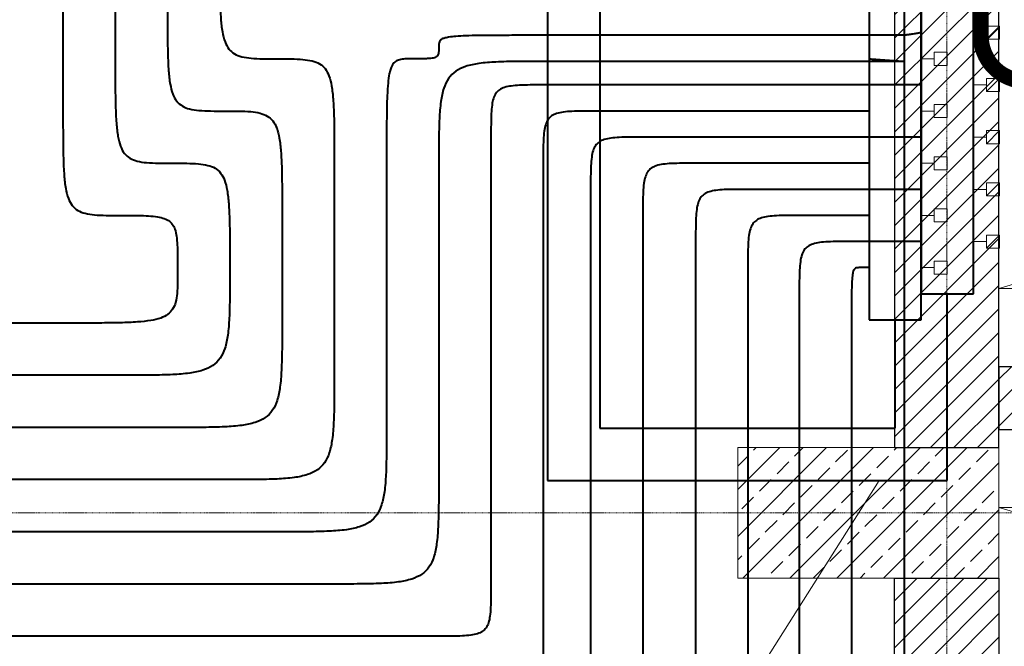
# Model space of a CAD drawing. Header units: millimetres. Extents: x 49908 to 79848, y -11883 to -3092.
# Tile 48 of 222: x 68513 to 68702, y -6252 to -6132. Entities that reach past the tile are written whole.
import ezdxf
from ezdxf.lldxf.tags import DXFTag

# ---------------------------------------------------------------- set-up
doc = ezdxf.new("R2010")
doc.units = ezdxf.units.MM
doc.linetypes.add('DASHDOT', pattern=[1, 0.5, -0.25, 0, -0.25])
doc.layers.get('0').update_dxf_attribs({"color": 9, "lineweight": 9})
for name, color, linetype, lineweight in [('A wyp ruchome', 9, 'Continuous', 9), ('A_HATCH', 9, 'Continuous', 9), ('A_MUROWANE', 9, 'Continuous', 25), ('A_OSIE', 9, 'DASHDOT', 9)]:
    doc.layers.add(name, color=color, linetype=linetype, lineweight=lineweight)
for name, color, linetype in [('IS_Armatura_Therm', 7, 'SOLID'), ('IS_Opisy_działek_Therm', 7, 'SOLID'), ('IS_Text_Konstrukcji', 7, 'Continuous')]:
    doc.layers.add(name, color=color, linetype=linetype)
for name, color, linetype, true_color in [('IS_Ogrzewanie_płaszczyznowe', 7, 'SOLID', 0xac00e6), ('IS_Przyłącza_o.p._Powrót', 7, 'DASH', 0x438955), ('IS_Przyłącza_o.p._Zasilanie', 7, 'SOLID', 0xff9124)]:
    doc.layers.add(name, color=color, linetype=linetype, true_color=true_color)
for name, color, linetype, lineweight, true_color in [('IS_Powrót', 7, 'DASH', 25, 0x0000e6), ('IS_Rozdzielacze_Powrót', 5, 'DASH', 25, 0x0000ff), ('IS_Rozdzielacze_Zasilanie', 1, 'SOLID', 25, 0xff0000), ('IS_Rys.pętli_o.p._Powrót', 7, 'DASH', 13, 0x4c9a5f), ('IS_Rys.pętli_o.p._Zasilanie', 7, 'SOLID', 13, 0xff8c1a), ('IS_Zasilanie', 7, 'SOLID', 25, 0xeb0000)]:
    doc.layers.add(name, color=color, linetype=linetype, lineweight=lineweight, true_color=true_color)
tags = doc.linetypes.add('DASH', pattern=[15, 10, -5]).pattern_tags.tags
tags[6:7] = [DXFTag(74, 4), DXFTag(75, 0), DXFTag(340, '0'), DXFTag(46, 0.0), DXFTag(50, 0.0), DXFTag(44, 0.0), DXFTag(45, 0.0)]
tags[4:5] = [DXFTag(74, 4), DXFTag(75, 0), DXFTag(340, '0'), DXFTag(46, 0.0), DXFTag(50, 0.0), DXFTag(44, 0.0), DXFTag(45, 0.0)]
tags = doc.linetypes.add('SOLID', pattern=[10, 10, 0]).pattern_tags.tags
tags[6:7] = [DXFTag(74, 4), DXFTag(75, 0), DXFTag(340, '0'), DXFTag(46, 0.0), DXFTag(50, 0.0), DXFTag(44, 0.0), DXFTag(45, 0.0)]
tags[4:5] = [DXFTag(74, 4), DXFTag(75, 0), DXFTag(340, '0'), DXFTag(46, 0.0), DXFTag(50, 0.0), DXFTag(44, 0.0), DXFTag(45, 0.0)]
pattern_1 = [(45, (16000, 0), (-2.24506403, 2.24506403), [])]

msp = doc.modelspace()

# ---------------------------------------------------------------- hatches: boundary and pattern name
at = {"lineweight": 5, "ltscale": 0.25}
h = msp.add_hatch(dxfattribs=at)
h.set_pattern_fill('ANSI33', color=256, angle=90, style=0)
h.set_pattern_definition([(45, (16000, -25), (-4.49012806, 4.49012806), []), (45, (16004.49, -25), (-4.49012806, 4.49012806), [3.175, -1.5875])])
h.paths.add_polyline_path([(68700.47, -6239.13), (68650.47, -6239.13), (68650.47, -6214.13), (68700.47, -6214.13)])
at = {"layer": 'A_HATCH', "transparency": 33554687}
h = msp.add_hatch(dxfattribs=at)
h.set_pattern_fill('ANSI31', color=256, angle=360)
h.set_pattern_definition(pattern_1)
h.paths.add_polyline_path([(69465.47, -5846.63), (69450.47, -5846.63), (69450.47, -6126.63), (69300.47, -6126.63), (69300.47, -6138.63), (69490.47, -6138.63), (69490.47, -6126.63), (69465.47, -6126.63)])
h.paths.add_polyline_path([(69490.47, -6314.63), (69300.47, -6314.63), (69300.47, -6326.63), (69490.47, -6326.63)])
h.paths.add_polyline_path([(69490.47, -6138.63), (69480.47, -6138.63), (69480.47, -6226.63), (69490.47, -6226.63)])
h.paths.add_polyline_path([(69670.47, -6126.63), (69580.47, -6126.63), (69580.47, -6138.63), (69670.47, -6138.63)])
h.paths.add_polyline_path([(69545.47, -6438.63), (69555.47, -6438.63), (69565.47, -6438.63), (69565.47, -6426.63), (69533.47, -6426.63), (69533.47, -6586.63), (69545.47, -6586.63)])
h.paths.add_polyline_path([(69433.47, -6426.63), (69425.47, -6426.63), (69425.47, -6586.63), (69431.47, -6586.63), (69431.47, -6438.63), (69433.47, -6438.63)])
h.paths.add_polyline_path([(70000.47, -6426.63), (69785.47, -6426.63), (69785.47, -6438.63), (70000.47, -6438.63)])
h.paths.add_polyline_path([(68725.47, -6370.63), (68700.47, -6370.63), (68700.47, -6382.63), (68725.47, -6382.63)])
h.paths.add_polyline_path([(68835.47, -6370.63), (68830.47, -6370.63), (68820.47, -6370.63), (68815.47, -6370.63), (68815.47, -6382.63), (68835.47, -6382.63)])
h.paths.add_polyline_path([(68965.47, -6370.63), (68925.47, -6370.63), (68925.47, -6382.63), (68965.47, -6382.63)])
h.paths.add_polyline_path([(69080.47, -6370.63), (69055.47, -6370.63), (69055.47, -6382.63), (69080.47, -6382.63)])
h.paths.add_polyline_path([(68960.47, -6225.63), (68950.47, -6225.63), (68950.47, -6370.63), (68960.47, -6370.63)])
h.paths.add_polyline_path([(69080.47, -6198.63), (68700.47, -6198.63), (68700.47, -6210.63), (69080.47, -6210.63)])
h.paths.add_polyline_path([(68960.47, -6210.63), (68950.47, -6210.63), (68950.47, -6225.63), (68960.47, -6225.63)])
h.paths.add_polyline_path([(68960.47, -6183.63), (68950.47, -6183.63), (68950.47, -6198.63), (68960.47, -6198.63)])
h.paths.add_polyline_path([(68960.47, -6038.63), (68950.47, -6038.63), (68950.47, -6183.63), (68960.47, -6183.63)])
h.paths.add_polyline_path([(68965.47, -6026.63), (68925.47, -6026.63), (68925.47, -6038.63), (68965.47, -6038.63)])
h.paths.add_polyline_path([(69080.47, -6026.63), (69055.47, -6026.63), (69055.47, -6038.63), (69080.47, -6038.63)])
h.paths.add_polyline_path([(68835.47, -6026.63), (68815.47, -6026.63), (68815.47, -6038.63), (68820.47, -6038.63), (68830.47, -6038.63), (68835.47, -6038.63)])
h.paths.add_polyline_path([(68725.47, -6026.63), (68700.47, -6026.63), (68700.47, -6038.63), (68725.47, -6038.63)])
h.paths.add_polyline_path([(68830.47, -6038.63), (68820.47, -6038.63), (68820.47, -6183.63), (68830.46, -6183.63), (68830.47, -6183.63)])
h.paths.add_polyline_path([(68830.47, -6183.63), (68820.47, -6183.63), (68820.47, -6198.63), (68830.47, -6198.63)])
h.paths.add_polyline_path([(68830.47, -6210.63), (68820.47, -6210.63), (68820.47, -6370.63), (68830.47, -6370.63)])
h = msp.add_hatch(dxfattribs=at)
h.set_pattern_fill('ANSI31', color=256, angle=360)
h.set_pattern_definition(pattern_1)
h.paths.add_polyline_path([(68700.47, -6009.74), (68680.47, -6009.74), (68680.47, -6214.13), (68700.47, -6214.13)])
h = msp.add_hatch(dxfattribs=at)
h.set_pattern_fill('ANSI31', color=256, angle=360)
h.set_pattern_definition(pattern_1)
h.paths.add_polyline_path([(68700.47, -6239.13), (68680.47, -6239.13), (68680.47, -6399.52), (68700.47, -6399.52)])

# ---------------------------------------------------------------- linework, layer by layer
msp.add_lwpolyline([(68700.47, -6239.13), (68650.47, -6239.13), (68650.47, -6214.13), (68700.47, -6214.13)], close=True)
at = {"layer": 'A wyp ruchome'}
for points in [[(68725.47, -6176.3), (68700.47, -6183.63)], [(69080.47, -6198.63), (69080.47, -6183.63), (68700.47, -6183.63), (68700.47, -6198.63)], [(69080.47, -6210.63), (69080.47, -6225.63), (68700.47, -6225.63), (68700.47, -6210.63)], [(68725.47, -6232.96), (68700.47, -6225.63)]]:
    msp.add_lwpolyline(points, dxfattribs=at)
at = {"layer": 'A_MUROWANE'}
for points in [[(68680.47, -6214.13), (68700.47, -6214.13), (68700.47, -6009.74), (68680.47, -6009.74)], [(68700.47, -6210.63), (69080.47, -6210.63), (69080.47, -6198.63), (68700.47, -6198.63)], [(68700.47, -6239.13), (68700.47, -6399.52), (68680.47, -6399.52), (68680.47, -6239.13)]]:
    msp.add_lwpolyline(points, close=True, dxfattribs=at)
at = {"layer": 'A_OSIE', "ltscale": 0.3, "transparency": 33554559}
for p, q in [((68690.47, -7140.05), (68690.47, -3902.99)), ((70341.81, -6226.63), (67440.85, -6226.63))]:
    msp.add_line(p, q, dxfattribs=at)
at = {"layer": 'IS_Armatura_Therm', "color": 5, "lineweight": 20}
for p, q in [((68700.59, -6133.4), (68698.09, -6133.4)), ((68698.09, -6133.4), (68698.09, -6135.9)), ((68698.09, -6135.9), (68700.59, -6133.4)), ((68700.59, -6135.9), (68700.59, -6133.4)), ((68695.59, -6134.65), (68698.09, -6134.65)), ((68698.09, -6135.9), (68700.59, -6135.9)), ((68695.59, -6144.65), (68698.09, -6144.65)), ((68700.59, -6143.4), (68698.09, -6143.4)), ((68698.09, -6143.4), (68698.09, -6145.9)), ((68698.09, -6145.9), (68700.59, -6143.4)), ((68700.59, -6145.9), (68700.59, -6143.4)), ((68698.09, -6145.9), (68700.59, -6145.9)), ((68700.59, -6153.4), (68698.09, -6153.4)), ((68698.09, -6153.4), (68698.09, -6155.9)), ((68698.09, -6155.9), (68700.59, -6153.4)), ((68700.59, -6155.9), (68700.59, -6153.4)), ((68695.59, -6154.65), (68698.09, -6154.65)), ((68698.09, -6155.9), (68700.59, -6155.9)), ((68700.59, -6163.4), (68698.09, -6163.4)), ((68698.09, -6163.4), (68698.09, -6165.9)), ((68698.09, -6165.9), (68700.59, -6163.4)), ((68700.59, -6165.9), (68700.59, -6163.4)), ((68695.59, -6164.65), (68698.09, -6164.65)), ((68698.09, -6165.9), (68700.59, -6165.9)), ((68695.59, -6174.65), (68698.09, -6174.65)), ((68700.59, -6173.4), (68698.09, -6173.4)), ((68698.09, -6173.4), (68698.09, -6175.9)), ((68698.09, -6175.9), (68700.59, -6173.4)), ((68700.59, -6175.9), (68700.59, -6173.4)), ((68698.09, -6175.9), (68700.59, -6175.9))]:
    msp.add_line(p, q, dxfattribs=at)
at = {"layer": 'IS_Armatura_Therm', "color": 1, "lineweight": 20}
for p, q in [((68690.59, -6138.4), (68688.09, -6138.4)), ((68688.09, -6138.4), (68688.09, -6140.9)), ((68690.59, -6140.9), (68690.59, -6138.4)), ((68685.59, -6139.65), (68688.09, -6139.65)), ((68688.09, -6140.9), (68690.59, -6140.9)), ((68690.59, -6148.4), (68688.09, -6148.4)), ((68688.09, -6148.4), (68688.09, -6150.9)), ((68690.59, -6150.9), (68690.59, -6148.4)), ((68685.59, -6149.65), (68688.09, -6149.65)), ((68688.09, -6150.9), (68690.59, -6150.9)), ((68685.59, -6159.65), (68688.09, -6159.65)), ((68690.59, -6158.4), (68688.09, -6158.4)), ((68688.09, -6158.4), (68688.09, -6160.9)), ((68690.59, -6160.9), (68690.59, -6158.4)), ((68688.09, -6160.9), (68690.59, -6160.9)), ((68690.59, -6168.4), (68688.09, -6168.4)), ((68688.09, -6168.4), (68688.09, -6170.9)), ((68690.59, -6170.9), (68690.59, -6168.4)), ((68685.59, -6169.65), (68688.09, -6169.65)), ((68688.09, -6170.9), (68690.59, -6170.9)), ((68690.59, -6178.4), (68688.09, -6178.4)), ((68688.09, -6178.4), (68688.09, -6180.9)), ((68690.59, -6180.9), (68690.59, -6178.4)), ((68685.59, -6179.65), (68688.09, -6179.65)), ((68688.09, -6180.9), (68690.59, -6180.9))]:
    msp.add_line(p, q, dxfattribs=at)
at = {"layer": 'IS_Ogrzewanie_płaszczyznowe', "lineweight": 40}
for p, q in [((68682.42, -6203.33), (68682.42, -6035.51)), ((68682.42, -6265.41), (68682.42, -6203.33))]:
    msp.add_line(p, q, dxfattribs=at)
at = {"layer": 'IS_Opisy_działek_Therm', "lineweight": 20}
msp.add_line((68677.56, -6220.43), (68628.76, -6297.41), dxfattribs=at)
at = {"layer": 'IS_Powrót', "lineweight": 40}
for p, q in [((68614.04, -5258.71), (68614.04, -6220.43)), ((68690.59, -6220.43), (68690.59, -6184.65)), ((68614.04, -6220.43), (68690.59, -6220.43))]:
    msp.add_line(p, q, dxfattribs=at)
at = {"layer": 'IS_Przyłącza_o.p._Powrót', "lineweight": 40}
for points, knots in [([(68685.59, -6134.65), (68685.57, -6134.65), (68685.47, -6134.66), (68685.28, -6134.69), (68684.99, -6134.74), (68684.62, -6134.8), (68684.22, -6134.86), (68683.8, -6134.93), (68683.39, -6134.99), (68683.03, -6135.05), (68682.73, -6135.09), (68682.54, -6135.12), (68682.45, -6135.13), (68682.42, -6135.14)], [0, 0, 0, 0, 0.00074656, 0.00279358, 0.00585208, 0.00963305, 0.01384751, 0.01820646, 0.02242092, 0.02620189, 0.02926039, 0.03130741, 0.03205397, 0.03205397, 0.03205397, 0.03205397]), ([(68613.2, -6144.65), (68612.37, -6144.65), (68610.86, -6144.65), (68608.81, -6144.68), (68607.15, -6144.81), (68605.84, -6145.06), (68604.81, -6145.52), (68604.07, -6146.26), (68603.61, -6147.29), (68603.36, -6148.6), (68603.23, -6150.26), (68603.2, -6152.31), (68603.2, -6153.82), (68603.2, -6154.65)], [0, 0, 0, 0, 0.0248686, 0.0452361, 0.061602, 0.0745999, 0.0851852, 0.0948541, 0.1054394, 0.1184374, 0.1348033, 0.1551707, 0.1800393, 0.1800393, 0.1800393, 0.1800393]), ([(68685.59, -6144.65), (68685.03, -6144.65), (68682.93, -6144.65), (68678.52, -6144.65), (68671.83, -6144.65), (68663.51, -6144.65), (68654.21, -6144.65), (68644.58, -6144.65), (68635.28, -6144.65), (68626.96, -6144.65), (68620.27, -6144.65), (68615.86, -6144.65), (68613.76, -6144.65), (68613.2, -6144.65)], [0, 0, 0, 0, 0.0168609, 0.0630923, 0.1321675, 0.2175597, 0.3127421, 0.4111879, 0.5063703, 0.5917625, 0.6608377, 0.7070691, 0.72393, 0.72393, 0.72393, 0.72393]), ([(68603.2, -6154.65), (68603.2, -6155.31), (68603.2, -6157.8), (68603.2, -6163.01), (68603.2, -6170.92), (68603.2, -6180.76), (68603.2, -6191.76), (68603.2, -6203.15), (68603.2, -6214.15), (68603.2, -6223.99), (68603.2, -6231.9), (68603.2, -6237.11), (68603.2, -6239.6), (68603.2, -6240.27)], [0, 0, 0, 0, 0.0199415, 0.07462, 0.156316, 0.2573103, 0.3698835, 0.4863165, 0.5988897, 0.699884, 0.78158, 0.8362585, 0.8562, 0.8562, 0.8562, 0.8562]), ([(68632.28, -6154.65), (68631.45, -6154.65), (68629.94, -6154.65), (68627.89, -6154.68), (68626.23, -6154.81), (68624.92, -6155.06), (68623.89, -6155.52), (68623.15, -6156.26), (68622.69, -6157.29), (68622.44, -6158.6), (68622.31, -6160.26), (68622.28, -6162.31), (68622.28, -6163.82), (68622.28, -6164.65)], [0, 0, 0, 0, 0.0248686, 0.0452361, 0.061602, 0.0745999, 0.0851852, 0.0948541, 0.1054394, 0.1184374, 0.1348033, 0.1551707, 0.1800393, 0.1800393, 0.1800393, 0.1800393]), ([(68685.59, -6154.65), (68685.18, -6154.65), (68683.63, -6154.65), (68680.38, -6154.65), (68675.46, -6154.65), (68669.33, -6154.65), (68662.48, -6154.65), (68655.39, -6154.65), (68648.54, -6154.65), (68642.41, -6154.65), (68637.48, -6154.65), (68634.24, -6154.65), (68632.69, -6154.65), (68632.28, -6154.65)], [0, 0, 0, 0, 0.0124172, 0.0464645, 0.0973351, 0.1602224, 0.2303197, 0.3028203, 0.3729176, 0.4358049, 0.4866755, 0.5207228, 0.53314, 0.53314, 0.53314, 0.53314]), ([(68622.28, -6164.65), (68622.28, -6165.43), (68622.28, -6168.36), (68622.28, -6174.49), (68622.28, -6183.8), (68622.28, -6195.38), (68622.28, -6208.33), (68622.28, -6221.73), (68622.28, -6234.67), (68622.28, -6246.25), (68622.28, -6255.57), (68622.28, -6261.7), (68622.28, -6264.62), (68622.28, -6265.41)], [0, 0, 0, 0, 0.023468, 0.087815, 0.183957, 0.30281, 0.435289, 0.572311, 0.70479, 0.823643, 0.919785, 0.984132, 1.0076, 1.0076, 1.0076, 1.0076]), ([(68652.39, -6164.65), (68651.57, -6164.65), (68650.06, -6164.65), (68648, -6164.68), (68646.35, -6164.81), (68645.04, -6165.06), (68644.01, -6165.52), (68643.26, -6166.26), (68642.81, -6167.29), (68642.55, -6168.6), (68642.43, -6170.26), (68642.39, -6172.31), (68642.39, -6173.82), (68642.39, -6174.65)], [0, 0, 0, 0, 0.0248686, 0.0452361, 0.061602, 0.0745999, 0.0851852, 0.0948541, 0.1054394, 0.1184374, 0.1348033, 0.1551707, 0.1800393, 0.1800393, 0.1800393, 0.1800393]), ([(68685.59, -6164.65), (68685.33, -6164.65), (68684.37, -6164.65), (68682.35, -6164.65), (68679.28, -6164.65), (68675.46, -6164.65), (68671.2, -6164.65), (68666.79, -6164.65), (68662.52, -6164.65), (68658.7, -6164.65), (68655.64, -6164.65), (68653.62, -6164.65), (68652.65, -6164.65), (68652.39, -6164.65)], [0, 0, 0, 0, 0.0077316, 0.0289311, 0.0606058, 0.0997626, 0.1434087, 0.1885513, 0.2321974, 0.2713542, 0.3030289, 0.3242284, 0.33196, 0.33196, 0.33196, 0.33196]), ([(68642.39, -6174.65), (68642.39, -6176.41), (68642.39, -6183.03), (68642.39, -6196.88), (68642.39, -6217.92), (68642.39, -6244.09), (68642.39, -6273.33), (68642.39, -6303.61), (68642.39, -6332.85), (68642.39, -6359.02), (68642.39, -6380.06), (68642.39, -6393.91), (68642.39, -6400.52), (68642.39, -6402.29)], [0, 0, 0, 0, 0.05302, 0.198397, 0.415609, 0.684129, 0.983436, 1.293004, 1.592311, 1.860831, 2.078043, 2.22342, 2.27644, 2.27644, 2.27644, 2.27644]), ([(68672.24, -6174.65), (68671.41, -6174.65), (68669.91, -6174.65), (68667.85, -6174.68), (68666.2, -6174.81), (68664.89, -6175.06), (68663.86, -6175.52), (68663.11, -6176.26), (68662.66, -6177.29), (68662.4, -6178.6), (68662.28, -6180.26), (68662.24, -6182.31), (68662.24, -6183.82), (68662.24, -6184.65)], [0, 0, 0, 0, 0.0248686, 0.0452361, 0.061602, 0.0745999, 0.0851852, 0.0948541, 0.1054394, 0.1184374, 0.1348033, 0.1551707, 0.1800393, 0.1800393, 0.1800393, 0.1800393]), ([(68685.59, -6174.65), (68685.49, -6174.65), (68685.1, -6174.65), (68684.29, -6174.65), (68683.05, -6174.65), (68681.52, -6174.65), (68679.8, -6174.65), (68678.03, -6174.65), (68676.31, -6174.65), (68674.78, -6174.65), (68673.55, -6174.65), (68672.73, -6174.65), (68672.35, -6174.65), (68672.24, -6174.65)], [0, 0, 0, 0, 0.0031089, 0.0116331, 0.0243694, 0.0401142, 0.0576642, 0.0758158, 0.0933658, 0.1091106, 0.1218469, 0.1303711, 0.13348, 0.13348, 0.13348, 0.13348]), ([(68662.24, -6184.65), (68662.24, -6186.38), (68662.24, -6192.86), (68662.24, -6206.45), (68662.24, -6227.08), (68662.24, -6252.73), (68662.24, -6281.41), (68662.24, -6311.09), (68662.24, -6339.77), (68662.24, -6365.43), (68662.24, -6386.06), (68662.24, -6399.64), (68662.24, -6406.12), (68662.24, -6407.86)], [0, 0, 0, 0, 0.051987, 0.194533, 0.407513, 0.670804, 0.964281, 1.267819, 1.561296, 1.824587, 2.037567, 2.180113, 2.2321, 2.2321, 2.2321, 2.2321]), ([(68603.2, -6240.27), (68603.2, -6241.1), (68603.2, -6242.6), (68603.16, -6244.66), (68603.04, -6246.31), (68602.79, -6247.62), (68602.33, -6248.65), (68601.58, -6249.4), (68600.56, -6249.85), (68599.24, -6250.11), (68597.59, -6250.23), (68595.53, -6250.27), (68594.03, -6250.27), (68593.2, -6250.27)], [0, 0, 0, 0, 0.0248686, 0.0452361, 0.061602, 0.0745999, 0.0851852, 0.0948541, 0.1054394, 0.1184374, 0.1348033, 0.1551707, 0.1800393, 0.1800393, 0.1800393, 0.1800393]), ([(68593.2, -6250.27), (68589.71, -6250.27), (68576.64, -6250.27), (68549.27, -6250.27), (68507.71, -6250.27), (68456.01, -6250.27), (68398.23, -6250.27), (68338.43, -6250.27), (68280.65, -6250.27), (68228.95, -6250.27), (68187.39, -6250.27), (68160.02, -6250.27), (68146.96, -6250.27), (68143.46, -6250.27)], [0, 0, 0, 0, 0.104746, 0.391954, 0.821075, 1.351564, 1.942874, 2.554456, 3.145766, 3.676255, 4.105376, 4.392584, 4.49733, 4.49733, 4.49733, 4.49733])]:
    msp.add_open_spline(points, degree=3, knots=knots, dxfattribs=at)
at = {"layer": 'IS_Przyłącza_o.p._Zasilanie', "lineweight": 40}
for points, knots in [([(68675.59, -6139.65), (68675.64, -6139.65), (68675.84, -6139.66), (68676.26, -6139.69), (68676.89, -6139.74), (68677.67, -6139.8), (68678.55, -6139.86), (68679.46, -6139.93), (68680.34, -6139.99), (68681.12, -6140.05), (68681.76, -6140.09), (68682.17, -6140.12), (68682.37, -6140.13), (68682.42, -6140.14)], [0, 0, 0, 0, 0.00159548, 0.00597019, 0.01250652, 0.02058686, 0.02959361, 0.03890917, 0.04791592, 0.05599626, 0.06253259, 0.0669073, 0.06850278, 0.06850278, 0.06850278, 0.06850278]), ([(68623.2, -6149.65), (68622.37, -6149.65), (68620.86, -6149.65), (68618.81, -6149.68), (68617.15, -6149.81), (68615.84, -6150.06), (68614.81, -6150.52), (68614.07, -6151.26), (68613.61, -6152.29), (68613.36, -6153.6), (68613.23, -6155.26), (68613.2, -6157.31), (68613.2, -6158.82), (68613.2, -6159.65)], [0, 0, 0, 0, 0.0248686, 0.0452361, 0.061602, 0.0745999, 0.0851852, 0.0948541, 0.1054394, 0.1184374, 0.1348033, 0.1551707, 0.1800393, 0.1800393, 0.1800393, 0.1800393]), ([(68675.59, -6149.65), (68675.18, -6149.65), (68673.66, -6149.65), (68670.47, -6149.65), (68665.63, -6149.65), (68659.61, -6149.65), (68652.88, -6149.65), (68645.91, -6149.65), (68639.18, -6149.65), (68633.16, -6149.65), (68628.32, -6149.65), (68625.13, -6149.65), (68623.6, -6149.65), (68623.2, -6149.65)], [0, 0, 0, 0, 0.0122027, 0.0456618, 0.0956536, 0.1574545, 0.2263409, 0.2975891, 0.3664755, 0.4282764, 0.4782682, 0.5117273, 0.52393, 0.52393, 0.52393, 0.52393]), ([(68613.2, -6159.65), (68613.2, -6160.35), (68613.2, -6162.98), (68613.2, -6168.5), (68613.2, -6176.87), (68613.2, -6187.29), (68613.2, -6198.93), (68613.2, -6210.98), (68613.2, -6222.62), (68613.2, -6233.04), (68613.2, -6241.42), (68613.2, -6246.93), (68613.2, -6249.56), (68613.2, -6250.27)], [0, 0, 0, 0, 0.0211061, 0.0789776, 0.1654445, 0.2723366, 0.3914838, 0.5147162, 0.6338634, 0.7407555, 0.8272224, 0.8850939, 0.9062, 0.9062, 0.9062, 0.9062]), ([(68642.28, -6159.65), (68641.45, -6159.65), (68639.94, -6159.65), (68637.89, -6159.68), (68636.23, -6159.81), (68634.92, -6160.06), (68633.89, -6160.52), (68633.15, -6161.26), (68632.69, -6162.29), (68632.44, -6163.6), (68632.31, -6165.26), (68632.28, -6167.31), (68632.28, -6168.82), (68632.28, -6169.65)], [0, 0, 0, 0, 0.0248686, 0.0452361, 0.061602, 0.0745999, 0.0851852, 0.0948541, 0.1054394, 0.1184374, 0.1348033, 0.1551707, 0.1800393, 0.1800393, 0.1800393, 0.1800393]), ([(68675.59, -6159.65), (68675.33, -6159.65), (68674.36, -6159.65), (68672.34, -6159.65), (68669.26, -6159.65), (68665.43, -6159.65), (68661.15, -6159.65), (68656.72, -6159.65), (68652.44, -6159.65), (68648.61, -6159.65), (68645.53, -6159.65), (68643.5, -6159.65), (68642.54, -6159.65), (68642.28, -6159.65)], [0, 0, 0, 0, 0.0077591, 0.029034, 0.0608212, 0.1001172, 0.1439185, 0.1892215, 0.2330228, 0.2723188, 0.304106, 0.3253809, 0.33314, 0.33314, 0.33314, 0.33314]), ([(68632.28, -6169.65), (68632.28, -6170.39), (68632.28, -6173.17), (68632.28, -6179), (68632.28, -6187.85), (68632.28, -6198.86), (68632.28, -6211.16), (68632.28, -6223.89), (68632.28, -6236.2), (68632.28, -6247.2), (68632.28, -6256.05), (68632.28, -6261.88), (68632.28, -6264.66), (68632.28, -6265.41)], [0, 0, 0, 0, 0.0223032, 0.0834573, 0.1748285, 0.2877836, 0.413689, 0.543911, 0.6698164, 0.7827715, 0.8741427, 0.9352968, 0.9576, 0.9576, 0.9576, 0.9576]), ([(68662.39, -6169.65), (68661.57, -6169.65), (68660.06, -6169.65), (68658, -6169.68), (68656.35, -6169.81), (68655.04, -6170.06), (68654.01, -6170.52), (68653.26, -6171.26), (68652.81, -6172.29), (68652.55, -6173.6), (68652.43, -6175.26), (68652.39, -6177.31), (68652.39, -6178.82), (68652.39, -6179.65)], [0, 0, 0, 0, 0.0248686, 0.0452361, 0.061602, 0.0745999, 0.0851852, 0.0948541, 0.1054394, 0.1184374, 0.1348033, 0.1551707, 0.1800393, 0.1800393, 0.1800393, 0.1800393]), ([(68675.59, -6169.65), (68675.49, -6169.65), (68675.1, -6169.65), (68674.3, -6169.65), (68673.08, -6169.65), (68671.57, -6169.65), (68669.87, -6169.65), (68668.12, -6169.65), (68666.42, -6169.65), (68664.9, -6169.65), (68663.68, -6169.65), (68662.88, -6169.65), (68662.5, -6169.65), (68662.39, -6169.65)], [0, 0, 0, 0, 0.0030734, 0.0115006, 0.0240919, 0.0396574, 0.0570075, 0.0749525, 0.0923026, 0.1078681, 0.1204594, 0.1288866, 0.13196, 0.13196, 0.13196, 0.13196]), ([(68652.39, -6179.65), (68652.39, -6181.45), (68652.39, -6188.21), (68652.39, -6202.37), (68652.39, -6223.87), (68652.39, -6250.61), (68652.39, -6280.5), (68652.39, -6311.44), (68652.39, -6341.33), (68652.39, -6368.07), (68652.39, -6389.57), (68652.39, -6403.73), (68652.39, -6410.48), (68652.39, -6412.29)], [0, 0, 0, 0, 0.054185, 0.202755, 0.424737, 0.699156, 1.005036, 1.321404, 1.627284, 1.901703, 2.123685, 2.272255, 2.32644, 2.32644, 2.32644, 2.32644]), ([(68673.92, -6179.65), (68673.78, -6179.65), (68673.52, -6179.65), (68673.17, -6179.68), (68672.86, -6179.84), (68672.63, -6180.16), (68672.48, -6180.65), (68672.38, -6181.36), (68672.31, -6182.33), (68672.27, -6183.61), (68672.25, -6185.26), (68672.24, -6187.31), (68672.24, -6188.82), (68672.24, -6189.65)], [0, 0, 0, 0, 0.0041637, 0.0076124, 0.0106924, 0.0141917, 0.0190451, 0.0259772, 0.0355497, 0.0482554, 0.0645607, 0.0849215, 0.1097901, 0.1097901, 0.1097901, 0.1097901]), ([(68675.59, -6179.65), (68675.58, -6179.65), (68675.53, -6179.65), (68675.43, -6179.65), (68675.27, -6179.65), (68675.08, -6179.65), (68674.87, -6179.65), (68674.64, -6179.65), (68674.43, -6179.65), (68674.23, -6179.65), (68674.08, -6179.65), (68673.98, -6179.65), (68673.93, -6179.65), (68673.92, -6179.65)], [0, 0, 0, 0, 0.00038989, 0.00145893, 0.00305621, 0.0050308, 0.00723178, 0.00950822, 0.0117092, 0.01368379, 0.01528107, 0.01635011, 0.01674, 0.01674, 0.01674, 0.01674]), ([(68672.24, -6189.65), (68672.24, -6191.34), (68672.24, -6197.68), (68672.24, -6210.96), (68672.24, -6231.12), (68672.24, -6256.21), (68672.24, -6284.24), (68672.24, -6313.26), (68672.24, -6341.3), (68672.24, -6366.38), (68672.24, -6386.54), (68672.24, -6399.82), (68672.24, -6406.16), (68672.24, -6407.86)], [0, 0, 0, 0, 0.050823, 0.190176, 0.398385, 0.655778, 0.94268, 1.23942, 1.526322, 1.783715, 1.991924, 2.131277, 2.1821, 2.1821, 2.1821, 2.1821]), ([(68613.2, -6250.27), (68613.2, -6251.1), (68613.2, -6252.6), (68613.16, -6254.66), (68613.04, -6256.31), (68612.79, -6257.62), (68612.33, -6258.65), (68611.58, -6259.4), (68610.56, -6259.85), (68609.24, -6260.11), (68607.59, -6260.23), (68605.53, -6260.27), (68604.03, -6260.27), (68603.2, -6260.27)], [0, 0, 0, 0, 0.0248686, 0.0452361, 0.061602, 0.0745999, 0.0851852, 0.0948541, 0.1054394, 0.1184374, 0.1348033, 0.1551707, 0.1800393, 0.1800393, 0.1800393, 0.1800393])]:
    msp.add_open_spline(points, degree=3, knots=knots, dxfattribs=at)
at = {"layer": 'IS_Rozdzielacze_Powrót', "linetype": 'SOLID', "lineweight": 40}
for p, q in [((68685.59, -6064.65), (68685.59, -6184.65)), ((68695.59, -6184.65), (68695.59, -6064.65)), ((68685.59, -6184.65), (68695.59, -6184.65))]:
    msp.add_line(p, q, dxfattribs=at)
at = {"layer": 'IS_Rozdzielacze_Zasilanie', "lineweight": 40}
for p, q in [((68675.59, -6069.65), (68675.59, -6189.65)), ((68685.59, -6189.65), (68685.59, -6069.65)), ((68675.59, -6189.65), (68685.59, -6189.65))]:
    msp.add_line(p, q, dxfattribs=at)
at = {"layer": 'IS_Rys.pętli_o.p._Powrót', "lineweight": 40}
for points, knots in [([(68501.24, -6116.94), (68502.9, -6116.94), (68505.92, -6116.93), (68510.03, -6117.01), (68513.34, -6117.25), (68515.96, -6117.76), (68518.02, -6118.67), (68519.51, -6120.16), (68520.42, -6122.22), (68520.93, -6124.85), (68521.17, -6128.16), (68521.25, -6132.26), (68521.24, -6135.28), (68521.24, -6136.94)], [0, 0, 0, 0, 0.0497373, 0.0904721, 0.1232039, 0.1491998, 0.1703704, 0.1897083, 0.2108788, 0.2368747, 0.2696065, 0.3103414, 0.3600787, 0.3600787, 0.3600787, 0.3600787]), ([(68541.24, -6129.65), (68541.24, -6131.3), (68541.24, -6134.32), (68541.29, -6138.42), (68541.42, -6141.72), (68541.69, -6144.31), (68542.16, -6146.29), (68542.91, -6147.78), (68544.06, -6148.78), (68545.56, -6149.32), (68547.4, -6149.57), (68549.66, -6149.65), (68551.31, -6149.65), (68552.22, -6149.65)], [0, 0, 0, 0, 0.0497371, 0.0904625, 0.1231072, 0.1486843, 0.1684196, 0.1840175, 0.1979354, 0.2129406, 0.2310624, 0.253436, 0.2807334, 0.2807334, 0.2807334, 0.2807334]), ([(68613.2, -6135.14), (68611.54, -6135.14), (68608.52, -6135.14), (68604.42, -6135.15), (68601.13, -6135.17), (68598.56, -6135.23), (68596.62, -6135.32), (68595.22, -6135.46), (68594.25, -6135.66), (68593.62, -6135.94), (68593.28, -6136.36), (68593.2, -6136.86), (68593.2, -6137.21), (68593.2, -6137.39)], [0, 0, 0, 0, 0.049737, 0.0904585, 0.1230671, 0.1484693, 0.1675806, 0.1813411, 0.1907561, 0.1970092, 0.2016627, 0.206371, 0.2119784, 0.2119784, 0.2119784, 0.2119784]), ([(68682.42, -6135.14), (68681.89, -6135.14), (68679.87, -6135.14), (68675.66, -6135.14), (68669.26, -6135.14), (68661.31, -6135.14), (68652.41, -6135.14), (68643.21, -6135.14), (68634.31, -6135.14), (68626.36, -6135.14), (68619.96, -6135.14), (68615.75, -6135.14), (68613.74, -6135.14), (68613.2, -6135.14)], [0, 0, 0, 0, 0.0161232, 0.0603318, 0.1263848, 0.2080408, 0.2990587, 0.3931972, 0.484215, 0.5658711, 0.631924, 0.6761327, 0.6922559, 0.6922559, 0.6922559, 0.6922559]), ([(68521.24, -6136.94), (68521.24, -6137.04), (68521.24, -6137.4), (68521.24, -6138.18), (68521.24, -6139.35), (68521.24, -6140.81), (68521.24, -6142.45), (68521.24, -6144.14), (68521.24, -6145.77), (68521.24, -6147.23), (68521.24, -6148.41), (68521.24, -6149.18), (68521.24, -6149.55), (68521.24, -6149.65)], [0, 0, 0, 0, 0.0029603, 0.0110771, 0.0232046, 0.0381968, 0.054908, 0.072192, 0.0889032, 0.1038954, 0.1160229, 0.1241397, 0.1271, 0.1271, 0.1271, 0.1271]), ([(68593.2, -6137.39), (68593.2, -6137.58), (68593.2, -6137.92), (68593.18, -6138.38), (68593.12, -6138.77), (68592.98, -6139.08), (68592.72, -6139.31), (68592.35, -6139.46), (68591.86, -6139.56), (68591.22, -6139.61), (68590.39, -6139.64), (68589.37, -6139.65), (68588.61, -6139.65), (68588.2, -6139.65)], [0, 0, 0, 0, 0.00560549, 0.0102023, 0.01394579, 0.01712741, 0.0202701, 0.02401989, 0.02890129, 0.03528075, 0.04343886, 0.05361987, 0.06605414, 0.06605414, 0.06605414, 0.06605414]), ([(68588.2, -6139.65), (68587.78, -6139.65), (68587.03, -6139.64), (68585.99, -6139.72), (68585.1, -6139.99), (68584.39, -6140.62), (68583.92, -6141.63), (68583.61, -6143.06), (68583.4, -6145.01), (68583.28, -6147.58), (68583.22, -6150.87), (68583.2, -6154.97), (68583.2, -6157.99), (68583.2, -6159.65)], [0, 0, 0, 0, 0.0124352, 0.0226697, 0.0313069, 0.0397459, 0.0500792, 0.0641739, 0.0833944, 0.1088269, 0.1414417, 0.1821639, 0.2319009, 0.2319009, 0.2319009, 0.2319009]), ([(68521.24, -6149.65), (68521.24, -6151.3), (68521.24, -6154.32), (68521.29, -6158.42), (68521.42, -6161.72), (68521.69, -6164.31), (68522.16, -6166.29), (68522.91, -6167.78), (68524.06, -6168.78), (68525.56, -6169.32), (68527.4, -6169.57), (68529.66, -6169.65), (68531.31, -6169.65), (68532.22, -6169.65)], [0, 0, 0, 0, 0.0497371, 0.0904625, 0.1231072, 0.1486843, 0.1684196, 0.1840175, 0.1979354, 0.2129406, 0.2310624, 0.253436, 0.2807334, 0.2807334, 0.2807334, 0.2807334]), ([(68552.22, -6149.65), (68553.13, -6149.65), (68554.79, -6149.64), (68557.05, -6149.72), (68558.89, -6149.97), (68560.38, -6150.51), (68561.53, -6151.51), (68562.28, -6153), (68562.75, -6154.99), (68563.02, -6157.57), (68563.16, -6160.87), (68563.2, -6164.97), (68563.2, -6167.99), (68563.2, -6169.65)], [0, 0, 0, 0, 0.0272973, 0.0496709, 0.0677928, 0.0827979, 0.0967159, 0.1123138, 0.1320491, 0.1576262, 0.1902709, 0.2309963, 0.2807334, 0.2807334, 0.2807334, 0.2807334]), ([(68583.2, -6159.65), (68583.2, -6160.04), (68583.2, -6161.51), (68583.2, -6164.59), (68583.2, -6169.27), (68583.2, -6175.09), (68583.2, -6181.59), (68583.2, -6188.32), (68583.2, -6194.83), (68583.2, -6200.64), (68583.2, -6205.32), (68583.2, -6208.4), (68583.2, -6209.87), (68583.2, -6210.27)], [0, 0, 0, 0, 0.0117898, 0.0441166, 0.0924167, 0.1521262, 0.2186814, 0.2875186, 0.3540738, 0.4137833, 0.4620834, 0.4944102, 0.5062, 0.5062, 0.5062, 0.5062]), ([(68532.22, -6169.65), (68533.13, -6169.65), (68534.79, -6169.65), (68537.04, -6169.68), (68538.86, -6169.81), (68540.29, -6170.07), (68541.42, -6170.54), (68542.24, -6171.3), (68542.74, -6172.37), (68543.02, -6173.72), (68543.16, -6175.43), (68543.2, -6177.55), (68543.2, -6179.1), (68543.2, -6179.96)], [0, 0, 0, 0, 0.027297, 0.0496525, 0.0676085, 0.0818372, 0.0933272, 0.1036231, 0.1146722, 0.1281139, 0.1449958, 0.1659955, 0.1916351, 0.1916351, 0.1916351, 0.1916351]), ([(68563.2, -6169.65), (68563.2, -6169.81), (68563.2, -6170.41), (68563.2, -6171.66), (68563.2, -6173.57), (68563.2, -6175.94), (68563.2, -6178.59), (68563.2, -6181.33), (68563.2, -6183.98), (68563.2, -6186.35), (68563.2, -6188.25), (68563.2, -6189.51), (68563.2, -6190.11), (68563.2, -6190.27)], [0, 0, 0, 0, 0.0048026, 0.0179708, 0.0376458, 0.0619684, 0.0890796, 0.1171204, 0.1442316, 0.1685542, 0.1882292, 0.2013974, 0.2062, 0.2062, 0.2062, 0.2062]), ([(68543.2, -6179.96), (68543.2, -6180.81), (68543.2, -6182.37), (68543.12, -6184.49), (68542.88, -6186.22), (68542.33, -6187.63), (68541.32, -6188.71), (68539.84, -6189.41), (68537.86, -6189.85), (68535.27, -6190.1), (68531.97, -6190.23), (68527.87, -6190.27), (68524.86, -6190.27), (68523.2, -6190.27)], [0, 0, 0, 0, 0.0256399, 0.046658, 0.0637077, 0.0779302, 0.0913762, 0.10676, 0.1264197, 0.1519754, 0.1846156, 0.2253405, 0.2750776, 0.2750776, 0.2750776, 0.2750776]), ([(68523.2, -6190.27), (68520.83, -6190.27), (68511.98, -6190.27), (68493.43, -6190.27), (68465.27, -6190.27), (68430.24, -6190.27), (68391.09, -6190.27), (68350.57, -6190.27), (68311.42, -6190.27), (68276.39, -6190.27), (68248.23, -6190.27), (68229.68, -6190.27), (68220.83, -6190.27), (68218.46, -6190.27)], [0, 0, 0, 0, 0.070975, 0.265582, 0.55635, 0.915802, 1.316465, 1.730865, 2.131528, 2.49098, 2.781748, 2.976355, 3.04733, 3.04733, 3.04733, 3.04733]), ([(68563.2, -6190.27), (68563.2, -6191.92), (68563.2, -6194.94), (68563.12, -6199.05), (68562.88, -6202.36), (68562.37, -6204.98), (68561.46, -6207.04), (68559.97, -6208.53), (68557.91, -6209.44), (68555.29, -6209.95), (68551.98, -6210.19), (68547.87, -6210.27), (68544.86, -6210.27), (68543.2, -6210.27)], [0, 0, 0, 0, 0.0497373, 0.0904721, 0.1232039, 0.1491998, 0.1703704, 0.1897083, 0.2108788, 0.2368747, 0.2696065, 0.3103414, 0.3600787, 0.3600787, 0.3600787, 0.3600787]), ([(68543.2, -6210.27), (68540.52, -6210.27), (68530.51, -6210.27), (68509.53, -6210.27), (68477.67, -6210.27), (68438.04, -6210.27), (68393.75, -6210.27), (68347.91, -6210.27), (68303.62, -6210.27), (68263.99, -6210.27), (68232.14, -6210.27), (68211.16, -6210.27), (68201.14, -6210.27), (68198.46, -6210.27)], [0, 0, 0, 0, 0.080291, 0.300443, 0.629377, 1.036012, 1.489267, 1.958063, 2.411318, 2.817953, 3.146887, 3.367039, 3.44733, 3.44733, 3.44733, 3.44733]), ([(68583.2, -6210.27), (68583.2, -6211.92), (68583.2, -6214.94), (68583.12, -6219.05), (68582.88, -6222.36), (68582.37, -6224.98), (68581.46, -6227.04), (68579.97, -6228.53), (68577.91, -6229.44), (68575.29, -6229.95), (68571.98, -6230.19), (68567.87, -6230.27), (68564.86, -6230.27), (68563.2, -6230.27)], [0, 0, 0, 0, 0.0497373, 0.0904721, 0.1232039, 0.1491998, 0.1703704, 0.1897083, 0.2108788, 0.2368747, 0.2696065, 0.3103414, 0.3600787, 0.3600787, 0.3600787, 0.3600787]), ([(68563.2, -6230.27), (68560.21, -6230.27), (68549.03, -6230.27), (68525.62, -6230.27), (68490.07, -6230.27), (68445.84, -6230.27), (68396.41, -6230.27), (68345.25, -6230.27), (68295.82, -6230.27), (68251.6, -6230.27), (68216.04, -6230.27), (68192.63, -6230.27), (68181.45, -6230.27), (68178.46, -6230.27)], [0, 0, 0, 0, 0.089607, 0.335304, 0.702405, 1.156222, 1.66207, 2.18526, 2.691108, 3.144925, 3.512026, 3.757723, 3.84733, 3.84733, 3.84733, 3.84733])]:
    msp.add_open_spline(points, degree=3, knots=knots, dxfattribs=at)
at = {"layer": 'IS_Rys.pętli_o.p._Zasilanie', "lineweight": 40}
for points, knots in [([(68551.24, -6119.65), (68551.24, -6121.3), (68551.24, -6124.32), (68551.29, -6128.42), (68551.42, -6131.72), (68551.69, -6134.31), (68552.16, -6136.29), (68552.91, -6137.78), (68554.06, -6138.78), (68555.56, -6139.32), (68557.4, -6139.57), (68559.66, -6139.65), (68561.31, -6139.65), (68562.22, -6139.65)], [0, 0, 0, 0, 0.0497371, 0.0904625, 0.1231072, 0.1486843, 0.1684196, 0.1840175, 0.1979354, 0.2129406, 0.2310624, 0.253436, 0.2807334, 0.2807334, 0.2807334, 0.2807334]), ([(68531.24, -6126.94), (68531.24, -6127.04), (68531.24, -6127.4), (68531.24, -6128.18), (68531.24, -6129.35), (68531.24, -6130.81), (68531.24, -6132.45), (68531.24, -6134.14), (68531.24, -6135.77), (68531.24, -6137.23), (68531.24, -6138.41), (68531.24, -6139.18), (68531.24, -6139.55), (68531.24, -6139.65)], [0, 0, 0, 0, 0.0029603, 0.0110771, 0.0232046, 0.0381968, 0.054908, 0.072192, 0.0889032, 0.1038954, 0.1160229, 0.1241397, 0.1271, 0.1271, 0.1271, 0.1271]), ([(68531.24, -6139.65), (68531.24, -6141.3), (68531.24, -6144.32), (68531.29, -6148.42), (68531.42, -6151.72), (68531.69, -6154.31), (68532.16, -6156.29), (68532.91, -6157.78), (68534.06, -6158.78), (68535.56, -6159.32), (68537.4, -6159.57), (68539.66, -6159.65), (68541.31, -6159.65), (68542.22, -6159.65)], [0, 0, 0, 0, 0.0497371, 0.0904625, 0.1231072, 0.1486843, 0.1684196, 0.1840175, 0.1979354, 0.2129406, 0.2310624, 0.253436, 0.2807334, 0.2807334, 0.2807334, 0.2807334]), ([(68562.22, -6139.65), (68563.13, -6139.65), (68564.79, -6139.64), (68567.05, -6139.72), (68568.89, -6139.97), (68570.38, -6140.51), (68571.53, -6141.51), (68572.28, -6143), (68572.75, -6144.99), (68573.02, -6147.57), (68573.16, -6150.87), (68573.2, -6154.97), (68573.2, -6157.99), (68573.2, -6159.65)], [0, 0, 0, 0, 0.0272973, 0.0496709, 0.0677928, 0.0827979, 0.0967159, 0.1123138, 0.1320491, 0.1576262, 0.1902709, 0.2309963, 0.2807334, 0.2807334, 0.2807334, 0.2807334]), ([(68613.2, -6140.14), (68611.54, -6140.14), (68608.52, -6140.14), (68604.42, -6140.21), (68601.11, -6140.46), (68598.48, -6140.96), (68596.42, -6141.88), (68594.94, -6143.37), (68594.02, -6145.42), (68593.52, -6148.05), (68593.27, -6151.36), (68593.2, -6155.47), (68593.2, -6158.48), (68593.2, -6160.14)], [0, 0, 0, 0, 0.0497373, 0.0904721, 0.1232039, 0.1491998, 0.1703704, 0.1897083, 0.2108788, 0.2368747, 0.2696065, 0.3103414, 0.3600787, 0.3600787, 0.3600787, 0.3600787]), ([(68682.42, -6140.14), (68681.89, -6140.14), (68679.87, -6140.14), (68675.66, -6140.14), (68669.26, -6140.14), (68661.31, -6140.14), (68652.41, -6140.14), (68643.21, -6140.14), (68634.31, -6140.14), (68626.36, -6140.14), (68619.96, -6140.14), (68615.75, -6140.14), (68613.74, -6140.14), (68613.2, -6140.14)], [0, 0, 0, 0, 0.0161232, 0.0603318, 0.1263848, 0.2080408, 0.2990587, 0.3931972, 0.484215, 0.5658711, 0.631924, 0.6761327, 0.6922559, 0.6922559, 0.6922559, 0.6922559]), ([(68542.22, -6159.65), (68543.13, -6159.65), (68544.79, -6159.64), (68547.05, -6159.72), (68548.89, -6159.97), (68550.38, -6160.51), (68551.53, -6161.51), (68552.28, -6163), (68552.75, -6164.99), (68553.02, -6167.57), (68553.16, -6170.87), (68553.2, -6174.97), (68553.2, -6177.99), (68553.2, -6179.65)], [0, 0, 0, 0, 0.0272973, 0.0496709, 0.0677928, 0.0827979, 0.0967159, 0.1123138, 0.1320491, 0.1576262, 0.1902709, 0.2309963, 0.2807334, 0.2807334, 0.2807334, 0.2807334]), ([(68573.2, -6159.65), (68573.2, -6159.96), (68573.2, -6161.14), (68573.2, -6163.61), (68573.2, -6167.37), (68573.2, -6172.04), (68573.2, -6177.26), (68573.2, -6182.66), (68573.2, -6187.88), (68573.2, -6192.55), (68573.2, -6196.3), (68573.2, -6198.77), (68573.2, -6199.95), (68573.2, -6200.27)], [0, 0, 0, 0, 0.0094607, 0.0354014, 0.0741597, 0.1220736, 0.1754808, 0.2307192, 0.2841264, 0.3320403, 0.3707986, 0.3967393, 0.4062, 0.4062, 0.4062, 0.4062]), ([(68593.2, -6160.14), (68593.2, -6160.61), (68593.2, -6162.35), (68593.2, -6166.01), (68593.2, -6171.57), (68593.2, -6178.48), (68593.2, -6186.2), (68593.2, -6194.2), (68593.2, -6201.93), (68593.2, -6208.84), (68593.2, -6214.39), (68593.2, -6218.05), (68593.2, -6219.8), (68593.2, -6220.27)], [0, 0, 0, 0, 0.0140043, 0.0524031, 0.1097754, 0.1807002, 0.2597566, 0.3415234, 0.4205798, 0.4915046, 0.5488769, 0.5872757, 0.60128, 0.60128, 0.60128, 0.60128]), ([(68553.2, -6180.27), (68553.2, -6181.92), (68553.2, -6184.94), (68553.12, -6189.05), (68552.88, -6192.36), (68552.37, -6194.98), (68551.46, -6197.04), (68549.97, -6198.53), (68547.91, -6199.44), (68545.29, -6199.95), (68541.98, -6200.19), (68537.87, -6200.27), (68534.86, -6200.27), (68533.2, -6200.27)], [0, 0, 0, 0, 0.0497373, 0.0904721, 0.1232039, 0.1491998, 0.1703704, 0.1897083, 0.2108788, 0.2368747, 0.2696065, 0.3103414, 0.3600787, 0.3600787, 0.3600787, 0.3600787]), ([(68553.2, -6179.65), (68553.2, -6179.65), (68553.2, -6179.67), (68553.2, -6179.71), (68553.2, -6179.76), (68553.2, -6179.84), (68553.2, -6179.92), (68553.2, -6180), (68553.2, -6180.08), (68553.2, -6180.15), (68553.2, -6180.21), (68553.2, -6180.24), (68553.2, -6180.26), (68553.2, -6180.27)], [0, 0, 0, 0, 0.000144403, 0.000540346, 0.001131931, 0.001863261, 0.002678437, 0.003521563, 0.004336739, 0.005068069, 0.005659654, 0.006055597, 0.0062, 0.0062, 0.0062, 0.0062]), ([(68533.2, -6200.27), (68530.68, -6200.27), (68521.24, -6200.27), (68501.48, -6200.27), (68471.47, -6200.27), (68434.14, -6200.27), (68392.42, -6200.27), (68349.24, -6200.27), (68307.52, -6200.27), (68270.19, -6200.27), (68240.18, -6200.27), (68220.42, -6200.27), (68210.99, -6200.27), (68208.46, -6200.27)], [0, 0, 0, 0, 0.075633, 0.283013, 0.592863, 0.975907, 1.402866, 1.844464, 2.271423, 2.654467, 2.964317, 3.171697, 3.24733, 3.24733, 3.24733, 3.24733]), ([(68573.2, -6200.27), (68573.2, -6201.92), (68573.2, -6204.94), (68573.12, -6209.05), (68572.88, -6212.36), (68572.37, -6214.98), (68571.46, -6217.04), (68569.97, -6218.53), (68567.91, -6219.44), (68565.29, -6219.95), (68561.98, -6220.19), (68557.87, -6220.27), (68554.86, -6220.27), (68553.2, -6220.27)], [0, 0, 0, 0, 0.0497373, 0.0904721, 0.1232039, 0.1491998, 0.1703704, 0.1897083, 0.2108788, 0.2368747, 0.2696065, 0.3103414, 0.3600787, 0.3600787, 0.3600787, 0.3600787]), ([(68553.2, -6220.27), (68550.37, -6220.27), (68539.77, -6220.27), (68517.57, -6220.27), (68483.87, -6220.27), (68441.94, -6220.27), (68395.08, -6220.27), (68346.58, -6220.27), (68299.72, -6220.27), (68257.79, -6220.27), (68224.09, -6220.27), (68201.89, -6220.27), (68191.3, -6220.27), (68188.46, -6220.27)], [0, 0, 0, 0, 0.084949, 0.317874, 0.665891, 1.096117, 1.575668, 2.071662, 2.551213, 2.981439, 3.329456, 3.562381, 3.64733, 3.64733, 3.64733, 3.64733]), ([(68593.2, -6220.27), (68593.2, -6221.92), (68593.2, -6224.94), (68593.12, -6229.05), (68592.88, -6232.36), (68592.37, -6234.98), (68591.46, -6237.04), (68589.97, -6238.53), (68587.91, -6239.44), (68585.29, -6239.95), (68581.98, -6240.19), (68577.87, -6240.27), (68574.86, -6240.27), (68573.2, -6240.27)], [0, 0, 0, 0, 0.0497373, 0.0904721, 0.1232039, 0.1491998, 0.1703704, 0.1897083, 0.2108788, 0.2368747, 0.2696065, 0.3103414, 0.3600787, 0.3600787, 0.3600787, 0.3600787]), ([(68573.2, -6240.27), (68570.06, -6240.27), (68558.3, -6240.27), (68533.67, -6240.27), (68496.27, -6240.27), (68449.74, -6240.27), (68397.74, -6240.27), (68343.92, -6240.27), (68291.92, -6240.27), (68245.4, -6240.27), (68208, -6240.27), (68183.36, -6240.27), (68171.61, -6240.27), (68168.46, -6240.27)], [0, 0, 0, 0, 0.094265, 0.352735, 0.738919, 1.216328, 1.748471, 2.298859, 2.831002, 3.308411, 3.694595, 3.953065, 4.04733, 4.04733, 4.04733, 4.04733])]:
    msp.add_open_spline(points, degree=3, knots=knots, dxfattribs=at)
at = {"layer": 'IS_Text_Konstrukcji', "linetype": 'SOLID'}
msp.add_lwpolyline([(68705.69, -6143.91, 3, 3, 0), (68823.86, -6143.91, 3, 3, 0.414214), (68832.52, -6135.24, 3, 3, 0), (68832.52, -6100.57, 3, 3, 0.414214), (68823.86, -6091.91, 3, 3, 0), (68705.69, -6091.91, 3, 3, 0.414214), (68697.02, -6100.57, 3, 3, 0), (68697.02, -6135.24, 3, 3, 0.414214), (68705.69, -6143.91, 3, 3, 0)], format="xyseb", dxfattribs=at)
at = {"layer": 'IS_Zasilanie', "lineweight": 40}
for p, q in [((68624.04, -5248.71), (68624.04, -6210.43)), ((68680.59, -6210.43), (68680.59, -6189.65)), ((68624.04, -6210.43), (68680.59, -6210.43))]:
    msp.add_line(p, q, dxfattribs=at)

doc.saveas('drawing.dxf')
